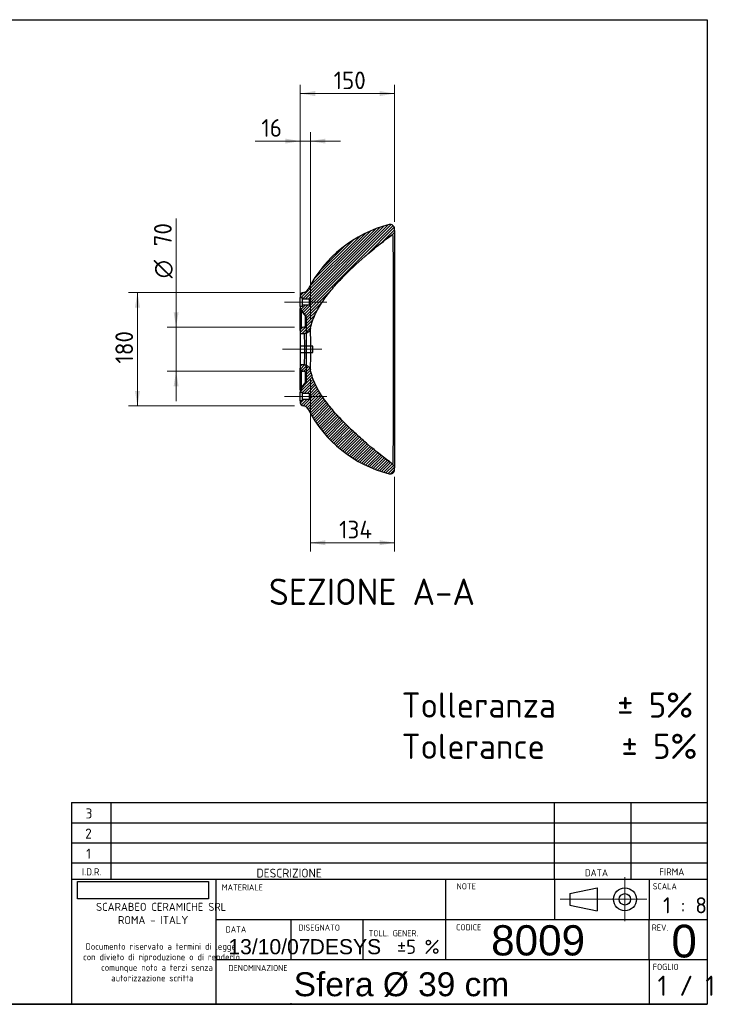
# Model space of a CAD drawing. Header units: millimetres. Extents: x 87 to 2279, y 58 to 1623.
# Tile 2 of 2: x 1183 to 2279, y 58 to 1623. Entities that reach past the tile are written whole.
import ezdxf
from ezdxf.enums import TextEntityAlignment as Align
from ezdxf.lldxf.tags import DXFTag

# ---------------------------------------------------------------- set-up
doc = ezdxf.new("R2010")
doc.units = ezdxf.units.MM
for name, color, linetype in [('1', 7, 'Continuous'), ('Default', 7, 'Continuous'), ('Predefinito', 7, 'Continuous'), ('SFERA', 7, 'Continuous')]:
    doc.layers.add(name, color=color, linetype=linetype)
doc.styles.add('SEACAD_arial_ttf', font='arial.ttf')
doc.styles.add('SEACAD_seiso_ttf', font='seiso.ttf')
doc.styles.add('SEACAD_seiso_ttfB', font='seiso.ttf')
doc.styles.add('SEACAD_seiso_ttfBI', font='seiso.ttf')
doc.styles.add('SEACAD_semeci1_ttf', font='semeci1.ttf')
tags = doc.linetypes.add('CENTER2', pattern=[28.575, 19.05, -3.175, 3.175, -3.175]).pattern_tags.tags
tags[10:11] = [DXFTag(74, 4), DXFTag(75, 0), DXFTag(340, '0'), DXFTag(46, 0.0), DXFTag(50, 0.0), DXFTag(44, 0.0), DXFTag(45, 0.0)]
tags[8:9] = [DXFTag(74, 4), DXFTag(75, 0), DXFTag(340, '0'), DXFTag(46, 0.0), DXFTag(50, 0.0), DXFTag(44, 0.0), DXFTag(45, 0.0)]
tags[6:7] = [DXFTag(74, 4), DXFTag(75, 0), DXFTag(340, '0'), DXFTag(46, 0.0), DXFTag(50, 0.0), DXFTag(44, 0.0), DXFTag(45, 0.0)]
tags[4:5] = [DXFTag(74, 4), DXFTag(75, 0), DXFTag(340, '0'), DXFTag(46, 0.0), DXFTag(50, 0.0), DXFTag(44, 0.0), DXFTag(45, 0.0)]
tags = doc.linetypes.add('HIDDEN2', pattern=[4.7625, 3.175, -1.5875]).pattern_tags.tags
tags[6:7] = [DXFTag(74, 4), DXFTag(75, 0), DXFTag(340, '0'), DXFTag(46, 0.0), DXFTag(50, 0.0), DXFTag(44, 0.0), DXFTag(45, 0.0)]
tags[4:5] = [DXFTag(74, 4), DXFTag(75, 0), DXFTag(340, '0'), DXFTag(46, 0.0), DXFTag(50, 0.0), DXFTag(44, 0.0), DXFTag(45, 0.0)]
picture_1 = doc.add_image_def('image1.jpg', size_in_pixel=(300, 40))

# ---------------------------------------------------------------- blocks, each defined once
blk = doc.blocks.new('SEANNOT_GROUP')
at = {"layer": 'Default', "color": 136, "linetype": 'CENTER2', "lineweight": 9}
blk.add_line((1603.5, 1024.1), (1670.5, 1024.1), dxfattribs=at)
blk = doc.blocks.new('SEANNOT_GROUP1')
at = {"layer": 'Default', "color": 136, "linetype": 'CENTER2', "lineweight": 9}
blk.add_line((1663, 1099.1), (1600.5, 1099.1), dxfattribs=at)
blk = doc.blocks.new('SEANNOT_GROUP2')
at = {"layer": 'Default', "color": 136, "linetype": 'CENTER2', "lineweight": 9}
blk.add_line((1603.5, 1174.1), (1670.5, 1174.1), dxfattribs=at)
blk = doc.blocks.new('GDimGGroup2')
at = {"layer": 'Default', "linetype": 'Continuous', "lineweight": 9}
for points in [[(1604.7, 1433.8), (1604.7, 1425.9), (1628.5, 1429.8)], [(1668.6, 1433.8), (1644.8, 1429.8), (1668.6, 1425.9)]]:
    blk.add_hatch(color=136, dxfattribs=at).paths.add_polyline_path(points)
at = {"layer": 'Default', "color": 136, "linetype": 'Continuous', "lineweight": 9}
for p, q in [((1628.5, 1179.6), (1628.5, 1443.8)), ((1644.8, 1146.1), (1644.8, 1443.8)), ((1556.9, 1429.8), (1692.4, 1429.8))]:
    blk.add_line(p, q, dxfattribs=at)
at = {"layer": 'Default', "color": 136, "linetype": 'Continuous', "lineweight": 9, "style": 'SEACAD_seiso_ttf'}
blk.add_text('16', height=28, dxfattribs=at).set_placement((1566.7, 1464.8), align=Align.TOP_LEFT)
blk = doc.blocks.new('GDimGGroup3')
at = {"layer": 'Default', "linetype": 'Continuous', "lineweight": 9}
for points in [[(1652.3, 1509.4), (1628.5, 1505.4), (1652.3, 1501.4)], [(1754.7, 1509.4), (1754.7, 1501.4), (1778.5, 1505.4)]]:
    blk.add_hatch(color=136, dxfattribs=at).paths.add_polyline_path(points)
at = {"layer": 'Default', "color": 136, "linetype": 'Continuous', "lineweight": 9}
for p, q in [((1628.5, 1179.6), (1628.5, 1519.4)), ((1778.5, 1301.7), (1778.5, 1519.4)), ((1628.5, 1505.4), (1778.5, 1505.4))]:
    blk.add_line(p, q, dxfattribs=at)
at = {"layer": 'Default', "color": 136, "linetype": 'Continuous', "lineweight": 9, "style": 'SEACAD_seiso_ttf'}
blk.add_text('150', height=28, dxfattribs=at).set_placement((1681.5, 1540.4), align=Align.TOP_LEFT)
blk = doc.blocks.new('GDimGGroup4')
at = {"layer": 'Default', "linetype": 'Continuous', "lineweight": 9}
for points in [[(1668.6, 787.7), (1668.6, 795.6), (1644.8, 791.6)], [(1754.7, 787.7), (1778.5, 791.6), (1754.7, 795.6)]]:
    blk.add_hatch(color=136, dxfattribs=at).paths.add_polyline_path(points)
at = {"layer": 'Default', "color": 136, "linetype": 'Continuous', "lineweight": 9}
for p, q in [((1644.8, 1052.2), (1644.8, 777.6)), ((1778.5, 896.6), (1778.5, 777.6)), ((1644.8, 791.6), (1778.5, 791.6))]:
    blk.add_line(p, q, dxfattribs=at)
at = {"layer": 'Default', "color": 136, "linetype": 'Continuous', "lineweight": 9, "style": 'SEACAD_seiso_ttf'}
blk.add_text('134', height=28, dxfattribs=at).set_placement((1690.3, 826.6), align=Align.TOP_LEFT)
blk = doc.blocks.new('GDimGGroup5')
at = {"layer": 'Default', "linetype": 'Continuous', "lineweight": 9}
for points in [[(1427.3, 1157.9), (1431.2, 1134.1), (1435.2, 1157.9)], [(1427.3, 1040.3), (1435.2, 1040.3), (1431.2, 1064.1)]]:
    blk.add_hatch(color=136, dxfattribs=at).paths.add_polyline_path(points)
at = {"layer": 'Default', "color": 136, "linetype": 'Continuous', "lineweight": 9}
for p, q in [((1431.2, 1306.8), (1431.2, 1016.5)), ((1619.5, 1134.1), (1417.2, 1134.1)), ((1619.5, 1064.1), (1417.2, 1064.1))]:
    blk.add_line(p, q, dxfattribs=at)
for s, style, p in [('70', 'SEACAD_seiso_ttf', (1396.2, 1262.6)), ('O', 'SEACAD_semeci1_ttf', (1396.2, 1211.9))]:
    blk.add_text(s, height=28, rotation=90, dxfattribs=dict(at, style=style)).set_placement(p, align=Align.TOP_LEFT)
blk = doc.blocks.new('GDimGGroup6')
at = {"layer": 'Default', "linetype": 'Continuous', "lineweight": 9}
for points in [[(1365.9, 1165.4), (1373.8, 1165.4), (1369.8, 1189.2)], [(1365.9, 1032.9), (1369.8, 1009.1), (1373.8, 1032.9)]]:
    blk.add_hatch(color=136, dxfattribs=at).paths.add_polyline_path(points)
at = {"layer": 'Default', "color": 136, "linetype": 'Continuous', "lineweight": 9}
for p, q in [((1619.1, 1189.2), (1355.8, 1189.2)), ((1369.8, 1189.2), (1369.8, 1009.1)), ((1619.1, 1009.1), (1355.8, 1009.1))]:
    blk.add_line(p, q, dxfattribs=at)
at = {"layer": 'Default', "color": 136, "linetype": 'Continuous', "lineweight": 9, "style": 'SEACAD_seiso_ttf'}
blk.add_text('180', height=28, rotation=90, dxfattribs=at).set_placement((1334.8, 1076.2), align=Align.TOP_LEFT)
blk = doc.blocks.new('SEANNOT_GROUP3')
at = {"layer": 'Default', "color": 7, "linetype": 'Continuous', "lineweight": 0, "style": 'SEACAD_arial_ttf'}
blk.add_text('13/10/07', height=24, dxfattribs=at).set_placement((1514.3, 161.8), align=Align.TOP_LEFT)
blk = doc.blocks.new('SEANNOT_GROUP4')
at = {"layer": 'Default', "color": 7, "linetype": 'Continuous', "lineweight": 0, "style": 'SEACAD_seiso_ttfB'}
blk.add_text('1 / 1', height=32, dxfattribs=at).set_placement((2196.2, 103.7), align=Align.TOP_LEFT)
blk = doc.blocks.new('SEANNOT_GROUP5')
at = {"layer": 'Predefinito', "color": 136, "linetype": 'CENTER2', "lineweight": 9}
for p, q in [((2144.4, 260.1), (2144.4, 190.1)), ((2179.4, 225.1), (2109.4, 225.1))]:
    blk.add_line(p, q, dxfattribs=at)
blk = doc.blocks.new('SEANNOT_GROUP6')
at = {"layer": 'Predefinito', "color": 136, "linetype": 'CENTER2', "lineweight": 9}
blk.add_line((2116.7, 225.1), (2041.4, 225.1), dxfattribs=at)
blk = doc.blocks.new('SEANNOT_GROUP7')
at = {"layer": 'Predefinito', "color": 7, "linetype": 'Continuous', "lineweight": 0, "style": 'SEACAD_arial_ttf'}
blk.add_text('Sfera Ø 39 cm', height=38, dxfattribs=at).set_placement((1618.2, 109.1), align=Align.TOP_LEFT)
blk = doc.blocks.new('SEANNOT_GROUP9')
at = {"layer": 'Predefinito', "color": 7, "linetype": 'Continuous', "lineweight": 0, "style": 'SEACAD_arial_ttf'}
blk.add_text('DESYS', height=24, dxfattribs=at).set_placement((1643.4, 161.8), align=Align.TOP_LEFT)
blk = doc.blocks.new('SEANNOT_GROUP11')
at = {"layer": 'Predefinito', "color": 7, "linetype": 'Continuous', "lineweight": 0, "style": 'SEACAD_arial_ttf'}
blk.add_text('8009', height=48, dxfattribs=at).set_placement((1931.9, 183.9), align=Align.TOP_LEFT)
blk = doc.blocks.new('SEANNOT_GROUP12')
at = {"layer": 'Predefinito', "color": 7, "linetype": 'Continuous', "lineweight": 0, "style": 'SEACAD_arial_ttf'}
blk.add_text('0', height=52, dxfattribs=at).set_placement((2218.3, 184.7), align=Align.TOP_LEFT)

msp = doc.modelspace()

# ---------------------------------------------------------------- hatches: boundary and pattern name
at = {"layer": 'SFERA', "linetype": 'Continuous'}
h = msp.add_hatch(dxfattribs=at)
h.set_pattern_fill('LINE', angle=45, style=0, pattern_type=2)
edge = h.paths.add_edge_path()
edge.add_line((1631.5, 1179.1), (1642.5, 1179.1))
edge.add_line((1642.5, 1179.1), (1642.5, 1169.1))
edge.add_line((1642.5, 1169.1), (1631.5, 1169.1))
edge.add_line((1631.5, 1169.1), (1631.5, 1167.1))
edge.add_line((1631.5, 1167.1), (1628.5, 1167.1))
edge.add_line((1628.5, 1167.1), (1628.5, 1163.8))
edge.add_arc((1634.5, 1163.8), 6, 180, 220)
edge.add_line((1629.9, 1160), (1636.9, 1151.7))
edge.add_arc((1631.5, 1147.2), 7, 0, 40, ccw=False)
edge.add_line((1638.5, 1147.2), (1638.5, 1139.1))
edge.add_arc((1633.5, 1139.1), 5, 270, 360, ccw=False)
edge.add_arc((1633.5, 1129.1), 5, 90, 180)
edge.add_line((1628.5, 1129.1), (1628.5, 1124.1))
edge.add_line((1628.5, 1124.1), (1635, 1124.1))
edge.add_spline(control_points=[(1635, 1124.1), (1635.5, 1124.1), (1636.1, 1124.2), (1637.2, 1124.4), (1637.8, 1124.5), (1638.6, 1124.8), (1638.9, 1124.9), (1639.4, 1125.2), (1639.6, 1125.3), (1640.4, 1125.7), (1640.8, 1126), (1641.7, 1126.8), (1642.1, 1127.2), (1642.9, 1128), (1643.2, 1128.5), (1643.8, 1129.5), (1644.1, 1130), (1644.5, 1131), (1644.6, 1131.6), (1644.8, 1132.1)], knot_values=[0, 0, 0, 0, 0.125, 0.125, 0.25, 0.25, 0.3125, 0.3125, 0.375, 0.375, 0.5, 0.5, 0.625, 0.625, 0.75, 0.75, 0.875, 0.875, 1, 1, 1, 1], degree=3, periodic=0)
edge.add_spline(control_points=[(1644.8, 1132.1), (1646.5, 1140.4), (1649.3, 1148.3), (1653.9, 1157.8), (1654.9, 1159.7), (1656.9, 1163.4), (1658, 1165.3), (1661.2, 1170.7), (1663.5, 1174.2), (1667.2, 1179.4), (1668.4, 1181.1), (1670.9, 1184.5), (1672.2, 1186.2), (1676.2, 1191.2), (1678.9, 1194.5), (1684.4, 1200.8), (1687.2, 1204), (1692.9, 1210.2), (1695.9, 1213.2), (1701.8, 1219.2), (1704.8, 1222.2), (1710.9, 1228), (1714, 1230.9), (1723.3, 1239.5), (1729.6, 1245.1), (1742.5, 1256), (1749, 1261.4), (1762.2, 1271.9), (1768.9, 1277), (1775.7, 1282.1)], knot_values=[0, 0, 0, 0, 0.125, 0.125, 0.15625, 0.15625, 0.1875, 0.1875, 0.25, 0.25, 0.28125, 0.28125, 0.3125, 0.3125, 0.375, 0.375, 0.4375, 0.4375, 0.5, 0.5, 0.5625, 0.5625, 0.625, 0.625, 0.75, 0.75, 0.875, 0.875, 1, 1, 1, 1], degree=3, periodic=0)
edge.add_spline(control_points=[(1775.7, 1282.1), (1776.1, 1282.4), (1776.5, 1282.8), (1777, 1283.4), (1777.2, 1283.6), (1777.5, 1284.1), (1777.6, 1284.3), (1778, 1285), (1778.2, 1285.5), (1778.4, 1286.6), (1778.5, 1287.1), (1778.5, 1287.7)], knot_values=[0, 0, 0, 0, 0.25, 0.25, 0.375, 0.375, 0.5, 0.5, 0.75, 0.75, 1, 1, 1, 1], degree=3, periodic=0)
edge.add_line((1778.5, 1287.7), (1778.5, 1290.3))
edge.add_arc((1771.5, 1290.3), 7, 0, 104.2932)
edge.add_arc((1819.1, 1103.3), 200, 104.2932, 152.8506)
edge.add_arc((1632.3, 1199.1), 10, 274.6399, 332.8506, ccw=False)
edge.add_arc((1633.5, 1184.2), 5, 94.6399, 180)
edge.add_line((1628.5, 1184.2), (1628.5, 1181.1))
edge.add_line((1628.5, 1181.1), (1631.5, 1181.1))
edge.add_line((1631.5, 1181.1), (1631.5, 1179.1))
h = msp.add_hatch(dxfattribs=at)
h.set_pattern_fill('LINE', angle=45, style=0, pattern_type=2)
edge = h.paths.add_edge_path()
edge.add_line((1642.5, 1019.1), (1631.5, 1019.1))
edge.add_line((1631.5, 1019.1), (1631.5, 1017.1))
edge.add_line((1631.5, 1017.1), (1628.5, 1017.1))
edge.add_line((1628.5, 1017.1), (1628.5, 1014.1))
edge.add_arc((1633.5, 1014.1), 5, 180, 265.3601)
edge.add_arc((1632.3, 999.1), 10, 27.1494, 85.3601, ccw=False)
edge.add_arc((1819.1, 1095), 200, 207.1494, 255.7068)
edge.add_arc((1771.5, 907.9), 7, 255.7068, 360)
edge.add_line((1778.5, 907.9), (1778.5, 910.6))
edge.add_spline(control_points=[(1778.5, 910.6), (1778.5, 911.2), (1778.4, 911.7), (1778.2, 912.5), (1778.2, 912.8), (1778, 913.3), (1777.9, 913.5), (1777.5, 914.3), (1777.2, 914.7), (1776.5, 915.5), (1776.1, 915.9), (1775.7, 916.2)], knot_values=[0, 0, 0, 0, 0.25, 0.25, 0.375, 0.375, 0.5, 0.5, 0.75, 0.75, 1, 1, 1, 1], degree=3, periodic=0)
edge.add_spline(control_points=[(1775.7, 916.2), (1768.9, 921.3), (1762.2, 926.4), (1749, 936.9), (1742.5, 942.3), (1729.6, 953.2), (1723.3, 958.8), (1714, 967.4), (1710.9, 970.3), (1704.8, 976.1), (1701.8, 979.1), (1695.9, 985.1), (1692.9, 988.1), (1687.2, 994.3), (1684.4, 997.5), (1680.2, 1002.3), (1678.9, 1003.9), (1676.2, 1007.1), (1674.8, 1008.8), (1670.9, 1013.7), (1668.4, 1017.1), (1663.6, 1024), (1661.3, 1027.5), (1657, 1034.7), (1654.9, 1038.4), (1652.6, 1043.1), (1652.2, 1044.1), (1651.3, 1046), (1650.9, 1047), (1649.6, 1050), (1648.9, 1051.9), (1646.8, 1057.9), (1645.6, 1062), (1644.8, 1066.2)], knot_values=[0, 0, 0, 0, 0.125, 0.125, 0.25, 0.25, 0.375, 0.375, 0.4375, 0.4375, 0.5, 0.5, 0.5625, 0.5625, 0.625, 0.625, 0.65625, 0.65625, 0.6875, 0.6875, 0.75, 0.75, 0.8125, 0.8125, 0.875, 0.875, 0.890625, 0.890625, 0.90625, 0.90625, 0.9375, 0.9375, 1, 1, 1, 1], degree=3, periodic=0)
edge.add_spline(control_points=[(1644.8, 1066.2), (1644.6, 1066.7), (1644.5, 1067.3), (1644.1, 1068.3), (1643.8, 1068.8), (1643.2, 1069.8), (1642.9, 1070.3), (1642.1, 1071.1), (1641.7, 1071.5), (1640.8, 1072.3), (1640.4, 1072.6), (1639.4, 1073.1), (1638.9, 1073.4), (1637.8, 1073.8), (1637.2, 1073.9), (1636.1, 1074.1), (1635.5, 1074.1), (1635, 1074.1)], knot_values=[0, 0, 0, 0, 0.125, 0.125, 0.25, 0.25, 0.375, 0.375, 0.5, 0.5, 0.625, 0.625, 0.75, 0.75, 0.875, 0.875, 1, 1, 1, 1], degree=3, periodic=0)
edge.add_line((1635, 1074.1), (1628.5, 1074.1))
edge.add_line((1628.5, 1074.1), (1628.5, 1069.1))
edge.add_arc((1633.5, 1069.1), 5, 180, 270)
edge.add_arc((1633.5, 1059.1), 5, 0, 90, ccw=False)
edge.add_line((1638.5, 1059.1), (1638.5, 1051.1))
edge.add_arc((1631.5, 1051.1), 7, 320, 360, ccw=False)
edge.add_line((1636.9, 1046.6), (1629.9, 1038.3))
edge.add_arc((1634.5, 1034.5), 6, 140, 180)
edge.add_line((1628.5, 1034.5), (1628.5, 1031.1))
edge.add_line((1628.5, 1031.1), (1631.5, 1031.1))
edge.add_line((1631.5, 1031.1), (1631.5, 1029.1))
edge.add_line((1631.5, 1029.1), (1642.5, 1029.1))
edge.add_line((1642.5, 1029.1), (1642.5, 1019.1))

# ---------------------------------------------------------------- linework, layer by layer
at = {"layer": '1', "color": 7, "linetype": 'Continuous'}
for p, q in [((86.9, 1622.8), (2274.9, 1622.8)), ((2274.9, 1622.8), (2274.9, 58.3)), ((1265, 378.8), (2274.9, 378.8)), ((2032.7, 257.2), (2032.7, 378.8)), ((2154.3, 257.2), (2154.3, 378.8)), ((1265, 346.8), (2274.9, 346.8)), ((1265, 314.8), (2274.9, 314.8)), ((1265, 282.8), (2274.9, 282.8)), ((1265, 257.2), (2274.9, 257.2)), ((2032.7, 257.2), (2032.7, 193.2)), ((2183.1, 257.2), (2183.1, 193.2)), ((2056.8, 234.2), (2100.3, 243.3)), ((2100.3, 243.3), (2100.3, 206.9)), ((2056.8, 234.2), (2056.8, 216)), ((2056.8, 216), (2100.3, 206.9)), ((1494.2, 193.2), (2274.9, 193.2)), ((2183.1, 129.2), (2183.1, 193.2)), ((1494.2, 129.2), (2274.9, 129.2)), ((2183.1, 129.2), (2183.1, 59.8)), ((2274.9, 58.3), (86.9, 58.3)), ((710.3, 58.5), (2274.9, 58.5))]:
    msp.add_line(p, q, dxfattribs=at)
for radius in [18.2, 9.12]:
    msp.add_circle((2144.4, 225.1), radius, dxfattribs=at)
at = {"layer": 'Predefinito', "color": 7, "linetype": 'Continuous'}
for p, q in [((1265, 378.8), (1265, 59.6)), ((1327.5, 378.8), (1327.5, 257.2)), ((1494.2, 257.2), (1494.2, 59.6)), ((1859.5, 257.2), (1859.5, 129.2)), ((1613.7, 193.2), (1613.7, 129.2)), ((1727.7, 193.2), (1727.7, 129.2)), ((1613.7, 59.8), (1613.7, 59.6))]:
    msp.add_line(p, q, dxfattribs=at)
at = {"layer": 'SFERA', "color": 7, "linetype": 'Continuous'}
for p, q in [((1778.5, 1287.7), (1778.5, 1290.3)), ((1778.5, 1287.7), (1778.5, 910.6)), ((1628.5, 1184.2), (1628.5, 1181.1)), ((1628.5, 1167.1), (1628.5, 1181.1)), ((1628.5, 1181.1), (1631.5, 1181.1)), ((1631.5, 1181.1), (1631.5, 1179.1)), ((1631.5, 1179.1), (1631.5, 1169.1)), ((1631.5, 1179.1), (1642.5, 1179.1)), ((1642.5, 1179.1), (1642.5, 1169.1)), ((1631.5, 1167.1), (1628.5, 1167.1)), ((1628.5, 1167.1), (1628.5, 1163.8)), ((1628.5, 1129.1), (1628.5, 1163.8)), ((1629.9, 1160), (1629.9, 1132.6)), ((1629.9, 1160), (1636.9, 1151.7)), ((1642.5, 1169.1), (1631.5, 1169.1)), ((1631.5, 1169.1), (1631.5, 1167.1)), ((1636.9, 1135.4), (1636.9, 1151.7)), ((1638.5, 1139.1), (1638.5, 1147.2)), ((1628.5, 1129.1), (1628.5, 1124.1)), ((1628.5, 1124.1), (1628.5, 1074.1)), ((1628.5, 1124.1), (1635, 1124.1)), ((1628.5, 1074.1), (1628.5, 1069.1)), ((1635, 1074.1), (1628.5, 1074.1)), ((1628.5, 1034.5), (1628.5, 1069.1)), ((1629.9, 1065.7), (1629.9, 1038.3)), ((1636.9, 1046.6), (1636.9, 1062.8)), ((1638.5, 1051.1), (1638.5, 1059.1)), ((1628.5, 1034.5), (1628.5, 1031.1)), ((1636.9, 1046.6), (1629.9, 1038.3)), ((1628.5, 1017.1), (1628.5, 1031.1)), ((1628.5, 1031.1), (1631.5, 1031.1)), ((1631.5, 1017.1), (1628.5, 1017.1)), ((1628.5, 1017.1), (1628.5, 1014.1)), ((1631.5, 1031.1), (1631.5, 1029.1)), ((1631.5, 1029.1), (1631.5, 1019.1)), ((1631.5, 1029.1), (1642.5, 1029.1)), ((1642.5, 1019.1), (1631.5, 1019.1)), ((1631.5, 1019.1), (1631.5, 1017.1)), ((1642.5, 1029.1), (1642.5, 1019.1)), ((1778.5, 907.9), (1778.5, 910.6))]:
    msp.add_line(p, q, dxfattribs=at)
at = {"layer": 'SFERA', "color": 7, "linetype": 'HIDDEN2'}
for p, q in [((1634.4, 1156.5), (1629.9, 1161.9)), ((1634.4, 1156.5), (1629.9, 1161.8)), ((1634.4, 1156.5), (1629.9, 1161.3)), ((1636.9, 1153.5), (1634.4, 1156.5)), ((1638.5, 1147.2), (1638.5, 1148.8)), ((1638.5, 1059.1), (1638.5, 1139.1)), ((1648.5, 1104.1), (1628.5, 1104.1)), ((1648.5, 1094.1), (1648.5, 1104.1)), ((1628.5, 1094.1), (1648.5, 1094.1)), ((1638.5, 1049.5), (1638.5, 1051.1)), ((1634.4, 1041.8), (1629.9, 1036.5)), ((1634.4, 1041.8), (1629.9, 1036.9)), ((1629.9, 1036.4), (1634.4, 1041.8)), ((1636.9, 1044.8), (1634.4, 1041.8))]:
    msp.add_line(p, q, dxfattribs=at)
at = {"layer": 'SFERA', "color": 7, "linetype": 'Continuous'}
for centre, radius, start, end in [((1819.1, 1103.3), 200, 104.2932, 152.8506), ((1771.5, 1290.3), 7, 0, 104.2932), ((1633.5, 1184.2), 5, 94.6399, 180), ((1632.3, 1199.1), 10, 274.6399, 332.8506), ((1634.5, 1163.8), 6, 180, 220), ((1631.5, 1147.2), 7, 0, 40), ((1633.5, 1129.1), 5, 90, 180), ((1633.5, 1139.1), 5, 270, 360), ((607.4, 1099.1), 1037.9, 358.1789, 1.8211), ((1290, 1099.1), 345.9, 355.8551, 4.145), ((1633.5, 1069.1), 5, 180, 270), ((1633.5, 1059.1), 5, 0, 90), ((1290, 1099.1), 345.9, 355.855, 355.8551), ((1631.5, 1051.1), 7, 320, 360), ((1634.5, 1034.5), 6, 140, 180), ((1633.5, 1014.1), 5, 180, 265.3601), ((1632.3, 999.1), 10, 27.1494, 85.3601), ((1819.1, 1095), 200, 207.1494, 255.7068), ((1771.5, 907.9), 7, 255.7068, 360)]:
    msp.add_arc(centre, radius, start, end, dxfattribs=at)
at = {"layer": 'SFERA', "color": 7, "linetype": 'HIDDEN2'}
for centre, radius, start, end in [((2432.8, 392.2), 1106.1, 126.4491, 127.3601), ((1634.5, 1165.7), 6, 180, 220), ((1631.1, 1148.8), 7.39, 359.9104, 38.8972), ((1635.2, 1066.4), 7.79, 77.3731, 91.3987), ((1631.1, 1049.5), 7.39, 321.1028, 0.0896), ((1634.5, 1032.6), 6, 140, 180), ((2477.7, 1866), 1180.9, 232.6758, 233.5289)]:
    msp.add_arc(centre, radius, start, end, dxfattribs=at)
at = {"layer": 'SFERA', "color": 7, "linetype": 'Continuous'}
for points, knots in [([(1778.5, 1287.7), (1778.5, 1287.1), (1778.4, 1286.6), (1778.2, 1285.5), (1778, 1285), (1777.6, 1284.3), (1777.5, 1284.1), (1777.2, 1283.6), (1777, 1283.4), (1776.5, 1282.8), (1776.1, 1282.4), (1775.7, 1282.1)], [0, 0, 0, 0, 0.25, 0.25, 0.5, 0.5, 0.625, 0.625, 0.75, 0.75, 1, 1, 1, 1]), ([(1644.8, 1132.1), (1646.5, 1140.4), (1649.3, 1148.3), (1654.8, 1159.7), (1656.9, 1163.5), (1661.2, 1170.7), (1663.5, 1174.2), (1670.8, 1184.6), (1676.1, 1191.3), (1687.1, 1204), (1692.9, 1210.2), (1710.7, 1228.2), (1723.2, 1239.6), (1748.9, 1261.5), (1762.1, 1272), (1775.7, 1282.1)], [0, 0, 0, 0, 0.125, 0.125, 0.1875, 0.1875, 0.25, 0.25, 0.375, 0.375, 0.5, 0.5, 0.75, 0.75, 1, 1, 1, 1]), ([(1775.7, 916.4), (1775.8, 916.5), (1775.8, 916.7), (1775.9, 917.7), (1775.9, 918.6), (1776.1, 922.1), (1776.2, 925.6), (1776.3, 932.4), (1776.3, 935), (1776.4, 940.7), (1776.4, 943.8), (1776.5, 953.7), (1776.6, 961.3), (1776.7, 974), (1776.7, 978.5), (1776.7, 987.8), (1776.7, 992.6), (1776.8, 1002.5), (1776.8, 1007.6), (1776.8, 1018.1), (1776.8, 1023.6), (1776.9, 1040.3), (1776.9, 1051.7), (1776.9, 1069.3), (1776.9, 1075.2), (1776.9, 1087.2), (1776.9, 1093.2), (1776.9, 1111.2), (1776.9, 1123.1), (1776.9, 1140.7), (1776.9, 1146.6), (1776.9, 1158.1), (1776.8, 1163.7), (1776.8, 1180.2), (1776.8, 1190.8), (1776.7, 1210.9), (1776.7, 1220.1), (1776.6, 1232.7), (1776.6, 1236.7), (1776.5, 1244.4), (1776.5, 1248), (1776.4, 1258), (1776.3, 1263.6), (1776.2, 1270.4), (1776.2, 1272.4), (1776.1, 1275.9), (1776, 1277.4), (1775.9, 1280.5), (1775.8, 1281.6), (1775.7, 1281.9)], [0.0114002, 0.0114002, 0.0114002, 0.0114002, 0.03125, 0.03125, 0.0625, 0.0625, 0.125, 0.125, 0.15625, 0.15625, 0.1875, 0.1875, 0.25, 0.25, 0.28125, 0.28125, 0.3125, 0.3125, 0.34375, 0.34375, 0.375, 0.375, 0.4375, 0.4375, 0.46875, 0.46875, 0.5, 0.5, 0.5625, 0.5625, 0.59375, 0.59375, 0.625, 0.625, 0.6875, 0.6875, 0.75, 0.75, 0.78125, 0.78125, 0.8125, 0.8125, 0.875, 0.875, 0.90625, 0.90625, 0.9375, 0.9375, 0.9886756, 0.9886756, 0.9886756, 0.9886756]), ([(1644.8, 1132.1), (1644.6, 1131.6), (1644.5, 1131), (1644.1, 1130), (1643.8, 1129.5), (1643.2, 1128.5), (1642.9, 1128), (1642.1, 1127.2), (1641.7, 1126.8), (1640.8, 1126), (1640.4, 1125.7), (1639.6, 1125.3), (1639.4, 1125.2), (1638.9, 1124.9), (1638.6, 1124.8), (1637.8, 1124.5), (1637.2, 1124.4), (1636.1, 1124.2), (1635.5, 1124.1), (1635, 1124.1)], [0, 0, 0, 0, 0.125, 0.125, 0.25, 0.25, 0.375, 0.375, 0.5, 0.5, 0.625, 0.625, 0.6875, 0.6875, 0.75, 0.75, 0.875, 0.875, 1, 1, 1, 1]), ([(1635, 1074.1), (1635.5, 1074.1), (1636.1, 1074.1), (1637.2, 1073.9), (1637.8, 1073.8), (1638.9, 1073.4), (1639.4, 1073.1), (1640.4, 1072.6), (1640.8, 1072.3), (1641.7, 1071.5), (1642.1, 1071.1), (1642.9, 1070.3), (1643.2, 1069.8), (1643.8, 1068.8), (1644.1, 1068.3), (1644.5, 1067.3), (1644.6, 1066.7), (1644.8, 1066.2)], [0, 0, 0, 0, 0.125, 0.125, 0.25, 0.25, 0.375, 0.375, 0.5, 0.5, 0.625, 0.625, 0.75, 0.75, 0.875, 0.875, 1, 1, 1, 1]), ([(1775.7, 916.2), (1762.1, 926.3), (1748.9, 936.8), (1729.6, 953.2), (1723.3, 958.8), (1710.9, 970.2), (1704.8, 976.1), (1692.9, 988.1), (1687.1, 994.3), (1676.1, 1007.1), (1670.8, 1013.7), (1661.2, 1027.4), (1656.8, 1034.6), (1651.2, 1046), (1649.6, 1049.9), (1646.8, 1057.9), (1645.6, 1062), (1644.8, 1066.2)], [0, 0, 0, 0, 0.25, 0.25, 0.375, 0.375, 0.5, 0.5, 0.625, 0.625, 0.75, 0.75, 0.875, 0.875, 0.9375, 0.9375, 1, 1, 1, 1]), ([(1775.7, 916.2), (1776.1, 915.9), (1776.5, 915.5), (1777.2, 914.7), (1777.5, 914.3), (1777.9, 913.5), (1778, 913.3), (1778.2, 912.8), (1778.2, 912.5), (1778.4, 911.7), (1778.5, 911.2), (1778.5, 910.6)], [0, 0, 0, 0, 0.25, 0.25, 0.5, 0.5, 0.625, 0.625, 0.75, 0.75, 1, 1, 1, 1])]:
    msp.add_open_spline(points, degree=3, knots=knots, dxfattribs=at)
for points in [[(1775.7, 1281.9), (1775.7, 1282), (1775.7, 1282.1), (1775.7, 1282.1)], [(1775.7, 916.2), (1775.7, 916.2), (1775.7, 916.3), (1775.7, 916.4)]]:
    msp.add_open_spline(points, degree=3, dxfattribs=at)

# ---------------------------------------------------------------- block references
at = {"layer": 'Default'}
for name in ['GDimGGroup3', 'GDimGGroup2', 'GDimGGroup5', 'GDimGGroup6', 'SEANNOT_GROUP2', 'SEANNOT_GROUP1', 'GDimGGroup4', 'SEANNOT_GROUP', 'SEANNOT_GROUP3', 'SEANNOT_GROUP4']:
    msp.add_blockref(name, (0, 0), dxfattribs=at)
at = {"layer": 'Predefinito'}
for name in ['SEANNOT_GROUP5', 'SEANNOT_GROUP6', 'SEANNOT_GROUP11', 'SEANNOT_GROUP12', 'SEANNOT_GROUP9', 'SEANNOT_GROUP7']:
    msp.add_blockref(name, (0, 0), dxfattribs=at)

# ---------------------------------------------------------------- texts
at = {"color": 7, "linetype": 'Continuous', "style": 'SEACAD_seiso_ttf'}
msp.add_text('SEZIONE A-A', height=42, dxfattribs=at).set_placement((1578.7, 734.7), align=Align.TOP_LEFT)
at = {"layer": '1', "color": 7, "linetype": 'Continuous', "style": 'SEACAD_seiso_ttf'}
for s, height, p in [('NOTE', 9.79, (1877, 250.6)), ('SCALA', 9.79, (2188.6, 250.6)), ('MATERIALE', 9.79, (1503.8, 248.9)), ('1 : 8', 25.6, (2205, 228.4)), ('DATA', 9.79, (1509.9, 182.1)), ('DISEGNATO', 9.79, (1625.5, 185)), ('TOLL. GENER.', 9.792, (1737.1, 176.1)), ('CODICE', 9.79, (1876.2, 185.6)), ('REV.', 9.79, (2187.2, 185.1)), ('±5 %', 22.4, (1782.3, 160.8)), ('DENOMINAZIONE', 9.767, (1514.3, 120.8)), ('FOGLIO', 9.79, (2188.6, 122.6))]:
    msp.add_text(s, height=height, dxfattribs=at).set_placement(p, align=Align.TOP_LEFT)
at = {"layer": 'Default', "color": 7, "linetype": 'Continuous', "style": 'SEACAD_seiso_ttf'}
for s, p in [('Tolleranza    ± 5%', (1789.6, 553.7)), ('Tolerance     ± 5%', (1789.6, 488.2))]:
    msp.add_text(s, height=40, dxfattribs=at).set_placement(p, align=Align.TOP_LEFT)
at = {"layer": 'Predefinito', "color": 7, "linetype": 'Continuous'}
for s, height, style, p in [('3', 16, 'SEACAD_seiso_ttf', (1287.4, 369.5)), ('2', 16, 'SEACAD_seiso_ttf', (1286.7, 337.5)), ('1', 16, 'SEACAD_seiso_ttf', (1288.3, 305.5)), ('I.D.R.', 11.2, 'SEACAD_seiso_ttf', (1281.7, 274.3)), ('DESCRIZIONE', 14, 'SEACAD_seiso_ttf', (1558.8, 273.7)), ('DATA', 11.2, 'SEACAD_seiso_ttf', (2080.7, 272.9)), ('FIRMA', 11.2, 'SEACAD_seiso_ttf', (2198.8, 274.3)), ('SCARABEO CERAMICHE SRL', 12.8, 'SEACAD_seiso_ttfBI', (1304.1, 219.5)), ('ROMA - ITALY', 12.8, 'SEACAD_seiso_ttfBI', (1338.9, 198.5)), ('Documento riservato a termini di legge', 10.24, 'SEACAD_seiso_ttf', (1287.3, 155.3)), ('con divieto di riproduzione o di renderlo', 10.24, 'SEACAD_seiso_ttf', (1283.4, 138.5)), ('comunque noto a terzi senza ', 10.24, 'SEACAD_seiso_ttf', (1312.1, 121.8)), ('autorizzazione scritta', 10.24, 'SEACAD_seiso_ttf', (1328.2, 105))]:
    msp.add_text(s, height=height, dxfattribs=dict(at, style=style)).set_placement(p, align=Align.TOP_LEFT)

# ---------------------------------------------------------------- pictures from other files: only their frames are drawn
image = msp.add_image(picture_1, insert=(1274.3, 225.8), size_in_units=(208.2, 27.8))

doc.saveas('drawing.dxf')
